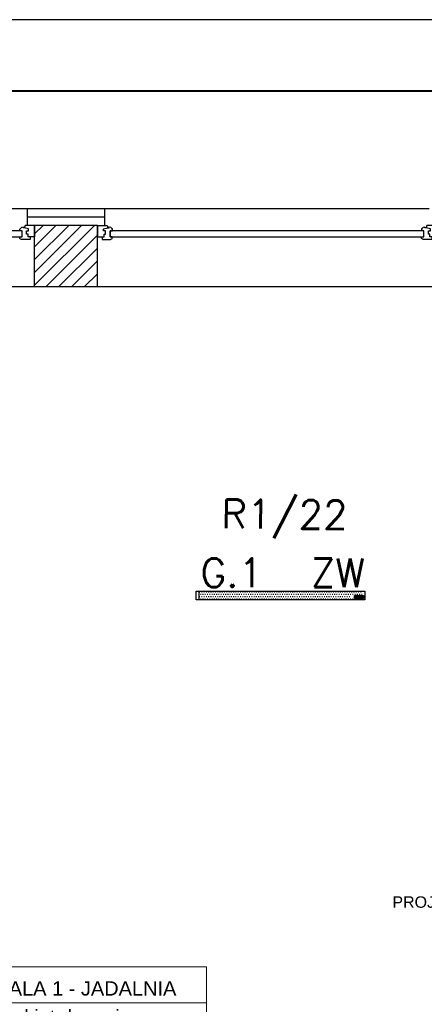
# Model space of a CAD drawing. Header units: millimetres. Extents: x 22250 to 51280, y -5012 to 7692.
# Tile 97 of 183: x 39065 to 39348, y 2942 to 3631. Entities that reach past the tile are written whole.
import ezdxf
from ezdxf import colors
from ezdxf.entities.mleader import LeaderData, LeaderLine
from ezdxf.enums import TextEntityAlignment as Align
from ezdxf.math import Vec2, Vec3

# ---------------------------------------------------------------- set-up
doc = ezdxf.new("R2010")
doc.units = ezdxf.units.MM
for name, color, linetype in [('_BI_LOGO', 140, 'Continuous'), ('_BI_OSW_OPIS', 140, 'Continuous'), ('_BI_OSW_OPRAWY', 140, 'Continuous'), ('E_podklad', 252, 'Continuous')]:
    doc.layers.add(name, color=color, linetype=linetype)
doc.layers.add('E_Obwody', color=3, linetype='Continuous', lineweight=13)
doc.styles.add('ARIAL', font='arial.ttf')
doc.styles.add('romans', font='romans.shx')
doc.styles.get("Standard").update_dxf_attribs({"font": 'arial.ttf'})
doc.linetypes.add('BATTING', pattern='A,0.0001,-0.1,[134,ltypeshp.shx,S=0.1,R=0,X=-0.1,Y=0],-0.2,[134,ltypeshp.shx,S=0.1,R=180,X=0.1,Y=0],-0.1', length=0.4001)

# ---------------------------------------------------------------- blocks, each defined once
blk = doc.blocks.new('*U200')
at = {"color": 144}
for p, q in [((-37, 0), (-37, -8)), ((-37, 0), (-30.32, 0)), ((-37, 0), (-37, -8)), ((-30.32, 0), (-29.74, -1.55)), ((193.32, 0), (192.74, -1.55)), ((200, 0), (193.32, 0)), ((200, 0), (200, -8)), ((-32.76, -2.4), (-29.74, -1.55)), ((-32.76, -3.73), (-32.76, -2.4)), ((-31.39, -3.73), (-32.76, -3.73)), ((-32.41, -8), (-32.41, -6.06)), ((-32.41, -6.06), (-31.39, -6.06)), ((-31.39, -6.06), (-31.39, -3.73)), ((-29.74, -1.55), (-28.89, -1.55)), ((-28.89, -1.55), (-28.99, -1.01)), ((-28.25, -7.98), (-28.25, -3.66)), ((-28.25, -3.66), (-26.62, -3.66)), ((191.25, -3.66), (189.62, -3.66)), ((191.25, -7.98), (191.25, -3.66)), ((191.89, -1.55), (191.99, -1.01)), ((192.74, -1.55), (191.89, -1.55)), ((195.76, -2.4), (192.74, -1.55)), ((194.39, -6.06), (194.39, -3.73)), ((194.39, -3.73), (195.76, -3.73)), ((195.41, -6.06), (194.39, -6.06)), ((195.41, -8), (195.41, -6.06)), ((195.76, -3.73), (195.76, -2.4)), ((-37, -8), (-33.8, -8)), ((-33.8, -8), (-33.8, -9.92)), ((-33.8, -8), (-32.41, -8)), ((-33.8, -9.92), (-27.94, -9.92)), ((-26.66, -7.98), (-28.25, -7.98)), ((-26.66, -9.03), (-26.66, -7.98)), ((189.66, -9.03), (189.66, -7.98)), ((189.66, -7.98), (191.25, -7.98)), ((196.8, -9.92), (190.94, -9.92)), ((196.8, -8), (195.41, -8)), ((200, -8), (196.8, -8)), ((196.8, -8), (196.8, -9.92))]:
    blk.add_line(p, q, dxfattribs=at)
blk.add_lwpolyline([(-28.25, -3.66), (191.25, -3.66), (191.25, -7.98), (-28.25, -7.98)], close=True, dxfattribs=at)
for centre, radius, start, end in [((-29.13, -3.52), 2.51, 356.81051, 86.81051), ((192.13, -3.52), 2.51, 93.18949, 183.18949), ((-28.03, -8.42), 1.5, 273.35533, 335.68535), ((191.03, -8.42), 1.5, 204.31465, 266.64467)]:
    blk.add_arc(centre, radius, start, end, dxfattribs=at)
blk = doc.blocks.new('*U211')
at = {"lineweight": 5}
for p, q in [((-75, -25), (-75, 25)), ((-75, 25), (0, 25)), ((0, 0), (0, 25)), ((0, 25), (152.71, 25)), ((152.71, 25), (152.71, -25)), ((-75, -25), (0, -25)), ((152.71, -25), (0, -25))]:
    blk.add_line(p, q, dxfattribs=at)
at = {"lineweight": 5, "ltscale": 18.5}
for p, q in [((0, 25), (0, -25)), ((-75, 0), (152.71, 0))]:
    blk.add_line(p, q, dxfattribs=at)
at = {"lineweight": 5, "ltscale": 18.5, "insert": (-5, -10.38), "char_height": 10, "attachment_point": 6, "style": 'ARIAL'}
blk.add_mtext('\\A1;m²', dxfattribs=at)
at = {"lineweight": 5, "style": 'ARIAL'}
blk.add_attdef('1NR', text='', height=10, dxfattribs=at).set_placement((-5, 5), align=Align.RIGHT)
blk.add_attdef('2POM', (5, 5), '', height=10, dxfattribs=at)
blk.add_attdef('4PL2', text='', height=10, dxfattribs=at).set_placement((-24.57, -5), align=Align.TOP_RIGHT)
blk.add_attdef('3POS', text='', height=10, dxfattribs=at).set_placement((5, -5), align=Align.TOP_LEFT)
blk = doc.blocks.new('*U967')
blk.add_lwpolyline([(-71, 0), (0, 0), (0, 42), (-71, 42)], close=True)
at = {"lineweight": 40}
blk.add_lwpolyline([(-68, 1), (-1, 1), (-1, 41), (-68, 41)], close=True, dxfattribs=at)
blk = doc.blocks.new('BI_LOGO')
at = {"layer": '_BI_LOGO', "linetype": 'Continuous'}
for p, q in [((0, 2.16), (6.37, 2.16)), ((0, 0), (0, 2.16)), ((6.37, 0), (0, 0)), ((0.17, 0.57), (0.17, 1.93)), ((0.17, 1.93), (0.75, 1.93)), ((0.76, 0.57), (0.17, 0.57)), ((0.45, 1.67), (0.82, 1.67)), ((0.45, 1.39), (0.45, 1.67)), ((0.82, 1.39), (0.45, 1.39)), ((0.45, 1.16), (0.84, 1.16)), ((0.45, 0.81), (0.45, 1.16)), ((0.84, 0.81), (0.45, 0.81)), ((0.75, 1.93), (0.8, 1.93)), ((0.81, 0.57), (0.76, 0.57)), ((0.8, 1.93), (0.84, 1.92)), ((0.86, 0.57), (0.81, 0.57)), ((0.82, 1.67), (0.85, 1.67)), ((0.85, 1.4), (0.82, 1.39)), ((0.84, 1.92), (0.89, 1.92)), ((0.84, 1.16), (0.87, 1.16)), ((0.87, 0.82), (0.84, 0.81)), ((0.85, 1.67), (0.88, 1.66)), ((0.88, 1.4), (0.85, 1.4)), ((0.9, 0.57), (0.86, 0.57)), ((0.87, 1.16), (0.9, 1.15)), ((0.9, 0.82), (0.87, 0.82)), ((0.88, 1.66), (0.9, 1.65)), ((0.9, 1.42), (0.88, 1.4)), ((0.89, 1.92), (0.93, 1.91)), ((0.9, 1.65), (0.92, 1.63)), ((0.92, 1.43), (0.9, 1.42)), ((0.9, 1.15), (0.92, 1.13)), ((0.93, 0.84), (0.9, 0.82)), ((0.94, 0.58), (0.9, 0.57)), ((0.92, 1.63), (0.94, 1.61)), ((0.94, 1.45), (0.92, 1.43)), ((0.92, 1.13), (0.95, 1.12)), ((0.93, 1.91), (0.97, 1.91)), ((0.95, 0.85), (0.93, 0.84)), ((0.94, 1.61), (0.95, 1.59)), ((0.95, 1.47), (0.94, 1.45)), ((0.98, 0.59), (0.94, 0.58)), ((0.95, 1.59), (0.96, 1.57)), ((0.96, 1.5), (0.95, 1.47)), ((0.95, 1.12), (0.96, 1.1)), ((0.96, 0.87), (0.95, 0.85)), ((0.96, 1.57), (0.96, 1.54)), ((0.96, 1.54), (0.96, 1.52)), ((0.96, 1.52), (0.96, 1.5)), ((0.96, 1.1), (0.98, 1.08)), ((0.98, 0.89), (0.96, 0.87)), ((0.97, 1.91), (1, 1.9)), ((0.98, 1.08), (0.99, 1.05)), ((0.99, 0.92), (0.98, 0.89)), ((1.04, 0.61), (0.98, 0.59)), ((0.99, 1.05), (0.99, 1.03)), ((0.99, 1.03), (1, 1)), ((1, 0.94), (0.99, 0.92)), ((1, 1.9), (1.06, 1.88)), ((1, 1), (1, 0.97)), ((1, 0.97), (1, 0.94)), ((1.09, 0.63), (1.04, 0.61)), ((1.06, 1.88), (1.1, 1.86)), ((1.11, 1.31), (1.08, 1.29)), ((1.08, 1.29), (1.13, 1.27)), ((1.14, 0.66), (1.09, 0.63)), ((1.1, 1.86), (1.14, 1.83)), ((1.13, 1.33), (1.11, 1.31)), ((1.16, 1.36), (1.13, 1.33)), ((1.13, 1.27), (1.17, 1.25)), ((1.14, 1.83), (1.18, 1.79)), ((1.18, 0.69), (1.14, 0.66)), ((1.18, 1.39), (1.16, 1.36)), ((1.17, 1.25), (1.2, 1.22)), ((1.18, 1.79), (1.2, 1.76)), ((1.2, 1.43), (1.18, 1.39)), ((1.22, 0.74), (1.18, 0.69)), ((1.2, 1.76), (1.22, 1.72)), ((1.22, 1.46), (1.2, 1.43)), ((1.2, 1.22), (1.23, 1.18)), ((1.22, 1.72), (1.23, 1.68)), ((1.23, 1.5), (1.22, 1.46)), ((1.25, 0.79), (1.22, 0.74)), ((1.23, 1.68), (1.24, 1.64)), ((1.24, 1.54), (1.23, 1.5)), ((1.23, 1.18), (1.25, 1.13)), ((1.24, 1.64), (1.24, 1.59)), ((1.24, 1.59), (1.24, 1.54)), ((1.25, 1.13), (1.27, 1.1)), ((1.26, 0.83), (1.25, 0.79)), ((1.27, 0.87), (1.26, 0.83)), ((1.27, 1.15), (1.28, 1.19)), ((1.27, 1.1), (1.27, 1.15)), ((1.27, 1.05), (1.27, 1.1)), ((1.27, 1.01), (1.27, 1.05)), ((1.27, 0.96), (1.27, 1.01)), ((1.28, 0.91), (1.27, 0.96)), ((1.28, 0.91), (1.27, 0.87)), ((1.28, 1.19), (1.29, 1.23)), ((1.29, 0.88), (1.28, 0.91)), ((1.29, 1.23), (1.3, 1.27)), ((1.3, 0.84), (1.29, 0.88)), ((1.3, 1.27), (1.32, 1.32)), ((1.31, 0.81), (1.3, 0.84)), ((1.33, 0.77), (1.31, 0.81)), ((1.32, 1.32), (1.35, 1.37)), ((1.35, 0.73), (1.33, 0.77)), ((1.35, 1.37), (1.37, 1.41)), ((1.38, 0.7), (1.35, 0.73)), ((1.37, 1.41), (1.4, 1.44)), ((1.4, 0.67), (1.38, 0.7)), ((1.4, 1.44), (1.44, 1.48)), ((1.43, 0.64), (1.4, 0.67)), ((1.47, 0.62), (1.43, 0.64)), ((1.44, 1.48), (1.48, 1.51)), ((1.5, 0.59), (1.47, 0.62)), ((1.48, 1.51), (1.52, 1.54)), ((1.54, 0.58), (1.5, 0.59)), ((1.52, 1.54), (1.56, 1.56)), ((2.18, 0.99), (1.53, 0.98)), ((1.53, 0.98), (1.54, 0.93)), ((1.54, 0.93), (1.56, 0.88)), ((1.58, 0.56), (1.54, 0.58)), ((1.56, 1.56), (1.6, 1.57)), ((1.57, 1.22), (1.56, 1.17)), ((1.56, 1.17), (1.93, 1.17)), ((1.56, 0.88), (1.58, 0.83)), ((1.58, 1.27), (1.57, 1.22)), ((1.61, 1.31), (1.58, 1.27)), ((1.58, 0.83), (1.6, 0.8)), ((1.62, 0.55), (1.58, 0.56)), ((1.6, 1.57), (1.65, 1.58)), ((1.6, 0.8), (1.64, 0.77)), ((1.65, 1.34), (1.61, 1.31)), ((1.66, 0.54), (1.62, 0.55)), ((1.64, 0.77), (1.68, 0.76)), ((1.65, 1.58), (1.7, 1.59)), ((1.7, 1.36), (1.65, 1.34)), ((1.71, 0.53), (1.66, 0.54)), ((1.68, 0.76), (1.73, 0.75)), ((1.7, 1.59), (1.75, 1.59)), ((1.75, 1.36), (1.7, 1.36)), ((1.75, 0.53), (1.71, 0.53)), ((1.73, 0.75), (1.77, 0.75)), ((1.75, 1.59), (1.8, 1.59)), ((1.79, 1.35), (1.75, 1.36)), ((1.8, 0.53), (1.75, 0.53)), ((1.77, 0.75), (1.8, 0.76)), ((1.83, 1.33), (1.79, 1.35)), ((1.8, 1.59), (1.85, 1.58)), ((1.8, 0.76), (1.83, 0.77)), ((1.85, 0.54), (1.8, 0.53)), ((1.87, 1.3), (1.83, 1.33)), ((1.83, 0.77), (1.86, 0.79)), ((1.85, 1.58), (1.89, 1.57)), ((1.9, 0.55), (1.85, 0.54)), ((1.86, 0.79), (1.88, 0.81)), ((1.9, 1.26), (1.87, 1.3)), ((1.88, 0.81), (1.89, 0.83)), ((1.89, 1.57), (1.93, 1.56)), ((1.89, 0.83), (1.9, 0.86)), ((1.92, 1.22), (1.9, 1.26)), ((1.9, 0.86), (2.2, 0.86)), ((1.95, 0.56), (1.9, 0.55)), ((1.93, 1.17), (1.92, 1.22)), ((1.93, 1.56), (1.97, 1.54)), ((1.99, 0.59), (1.95, 0.56)), ((1.97, 1.54), (2.01, 1.51)), ((2.04, 0.61), (1.99, 0.59)), ((2.01, 1.51), (2.05, 1.49)), ((2.08, 0.64), (2.04, 0.61)), ((2.05, 1.49), (2.08, 1.45)), ((2.08, 1.45), (2.11, 1.42)), ((2.11, 0.68), (2.08, 0.64)), ((2.11, 1.42), (2.13, 1.38)), ((2.14, 0.72), (2.11, 0.68)), ((2.13, 1.38), (2.15, 1.34)), ((2.17, 0.76), (2.14, 0.72)), ((2.15, 1.34), (2.18, 1.29)), ((2.17, 1.06), (2.18, 1.11)), ((2.18, 0.99), (2.17, 1.06)), ((2.18, 0.8), (2.17, 0.76)), ((2.18, 1.29), (2.19, 1.25)), ((2.18, 1.15), (2.19, 1.19)), ((2.18, 1.11), (2.18, 1.15)), ((2.18, 0.96), (2.18, 0.99)), ((2.19, 0.91), (2.18, 0.96)), ((2.2, 0.86), (2.18, 0.8)), ((2.19, 1.24), (2.2, 1.28)), ((2.19, 1.25), (2.19, 1.24)), ((2.19, 1.19), (2.19, 1.24)), ((2.21, 0.86), (2.19, 0.91)), ((2.19, 0.46), (2.48, 0.46)), ((2.2, 0.4), (2.19, 0.46)), ((2.2, 1.28), (2.22, 1.32)), ((2.21, 0.36), (2.2, 0.4)), ((2.22, 0.81), (2.21, 0.86)), ((2.22, 0.33), (2.21, 0.36)), ((2.22, 1.32), (2.23, 1.37)), ((2.24, 0.77), (2.22, 0.81)), ((2.24, 0.32), (2.22, 0.33)), ((2.23, 1.37), (2.26, 1.41)), ((2.27, 0.73), (2.24, 0.77)), ((2.26, 0.29), (2.24, 0.32)), ((2.26, 1.41), (2.28, 1.45)), ((2.29, 0.26), (2.26, 0.29)), ((2.29, 0.7), (2.27, 0.73)), ((2.28, 1.45), (2.31, 1.48)), ((2.32, 0.66), (2.29, 0.7)), ((2.33, 0.23), (2.29, 0.26)), ((2.31, 1.48), (2.35, 1.51)), ((2.36, 0.63), (2.32, 0.66)), ((2.38, 0.21), (2.33, 0.23)), ((2.35, 1.51), (2.38, 1.54)), ((2.39, 0.61), (2.36, 0.63)), ((2.38, 1.54), (2.43, 1.56)), ((2.43, 0.18), (2.38, 0.21)), ((2.43, 0.59), (2.39, 0.61)), ((2.43, 1.56), (2.47, 1.57)), ((2.48, 0.58), (2.43, 0.59)), ((2.46, 0.17), (2.43, 0.18)), ((2.43, 0.18), (2.43, 0.18)), ((2.46, 1.15), (2.45, 1.1)), ((2.45, 1.1), (2.45, 1.05)), ((2.45, 1.05), (2.45, 1)), ((2.45, 1), (2.46, 0.96)), ((2.47, 1.19), (2.46, 1.15)), ((2.46, 0.96), (2.47, 0.92)), ((2.5, 0.16), (2.46, 0.17)), ((2.47, 1.57), (2.52, 1.58)), ((2.48, 1.22), (2.47, 1.19)), ((2.47, 0.92), (2.49, 0.88)), ((2.49, 1.26), (2.48, 1.22)), ((2.52, 0.57), (2.48, 0.58)), ((2.48, 0.46), (2.49, 0.43)), ((2.51, 1.28), (2.49, 1.26)), ((2.49, 0.88), (2.51, 0.85)), ((2.49, 0.43), (2.52, 0.41)), ((2.55, 0.16), (2.5, 0.16)), ((2.53, 1.31), (2.51, 1.28)), ((2.51, 0.85), (2.54, 0.83)), ((2.52, 1.58), (2.58, 1.58)), ((2.57, 0.57), (2.52, 0.57)), ((2.52, 0.41), (2.54, 0.38)), ((2.56, 1.32), (2.53, 1.31)), ((2.54, 0.83), (2.57, 0.8)), ((2.54, 0.38), (2.57, 0.37)), ((2.59, 0.16), (2.55, 0.16)), ((2.59, 1.34), (2.56, 1.32)), ((2.57, 0.8), (2.61, 0.79)), ((2.61, 0.57), (2.57, 0.57)), ((2.57, 0.37), (2.62, 0.37)), ((2.58, 1.58), (2.64, 1.58)), ((2.62, 1.34), (2.59, 1.34)), ((2.64, 0.15), (2.59, 0.16)), ((2.61, 0.79), (2.65, 0.79)), ((2.65, 0.57), (2.61, 0.57)), ((2.65, 1.35), (2.62, 1.34)), ((2.62, 0.37), (2.66, 0.37)), ((2.64, 1.58), (2.7, 1.57)), ((2.69, 0.15), (2.64, 0.15)), ((2.71, 1.34), (2.65, 1.35)), ((2.65, 0.79), (2.71, 0.79)), ((2.69, 0.58), (2.65, 0.57)), ((2.66, 0.37), (2.7, 0.37)), ((2.73, 0.59), (2.69, 0.58)), ((2.74, 0.16), (2.69, 0.15)), ((2.7, 1.57), (2.75, 1.55)), ((2.7, 0.37), (2.74, 0.38)), ((2.75, 1.33), (2.71, 1.34)), ((2.71, 0.79), (2.75, 0.81)), ((2.77, 0.6), (2.73, 0.59)), ((2.74, 0.38), (2.77, 0.39)), ((2.78, 0.16), (2.74, 0.16)), ((2.75, 1.55), (2.79, 1.52)), ((2.79, 1.3), (2.75, 1.33)), ((2.75, 0.81), (2.79, 0.83)), ((2.8, 0.62), (2.77, 0.6)), ((2.77, 0.39), (2.8, 0.41)), ((2.83, 0.17), (2.78, 0.16)), ((2.79, 1.52), (2.83, 1.49)), ((2.82, 1.27), (2.79, 1.3)), ((2.79, 0.83), (2.82, 0.87)), ((2.83, 0.64), (2.8, 0.62)), ((2.8, 0.41), (2.83, 0.43)), ((2.84, 1.22), (2.82, 1.27)), ((2.82, 0.87), (2.84, 0.91)), ((2.83, 1.49), (2.86, 1.44)), ((2.86, 0.67), (2.83, 0.64)), ((2.83, 0.43), (2.84, 0.46)), ((2.87, 0.18), (2.83, 0.17)), ((2.86, 1.17), (2.84, 1.22)), ((2.84, 0.91), (2.86, 0.96)), ((2.84, 0.46), (2.85, 0.5)), ((2.85, 0.5), (2.86, 0.54)), ((2.86, 1.44), (2.86, 1.56)), ((2.86, 1.56), (3.13, 1.56)), ((2.87, 1.12), (2.86, 1.17)), ((2.86, 0.96), (2.87, 1.01)), ((2.86, 0.58), (2.86, 0.67)), ((2.86, 0.54), (2.86, 0.58)), ((2.87, 1.06), (2.87, 1.12)), ((2.87, 1.01), (2.87, 1.06)), ((2.9, 0.19), (2.87, 0.18)), ((2.94, 0.2), (2.9, 0.19)), ((2.98, 0.23), (2.94, 0.2)), ((3.02, 0.26), (2.98, 0.23)), ((3.04, 0.29), (3.02, 0.26)), ((3.07, 0.33), (3.04, 0.29)), ((3.09, 0.38), (3.07, 0.33)), ((3.11, 0.43), (3.09, 0.38)), ((3.13, 0.49), (3.11, 0.43)), ((3.13, 1.56), (3.13, 0.72)), ((3.13, 0.72), (3.13, 0.67)), ((3.13, 0.67), (3.13, 0.62)), ((3.13, 0.62), (3.13, 0.58)), ((3.13, 0.58), (3.13, 0.53)), ((3.13, 0.53), (3.13, 0.49)), ((3.22, 0.55), (3.22, 1.9)), ((3.22, 1.9), (3.5, 1.9)), ((3.5, 0.55), (3.22, 0.55)), ((3.5, 1.9), (3.5, 1.46)), ((3.5, 1.46), (3.51, 1.49)), ((3.51, 1.22), (3.5, 1.18)), ((3.5, 1.18), (3.5, 1.13)), ((3.5, 1.13), (3.5, 1.08)), ((3.5, 1.08), (3.5, 0.55)), ((3.51, 1.49), (3.54, 1.51)), ((3.52, 1.25), (3.51, 1.22)), ((3.54, 1.28), (3.52, 1.25)), ((3.54, 1.51), (3.57, 1.53)), ((3.55, 1.3), (3.54, 1.28)), ((3.59, 1.33), (3.55, 1.3)), ((3.57, 1.53), (3.6, 1.55)), ((3.65, 1.35), (3.59, 1.33)), ((3.6, 1.55), (3.64, 1.56)), ((3.64, 1.56), (3.69, 1.58)), ((3.7, 1.36), (3.65, 1.35)), ((3.69, 1.58), (3.73, 1.58)), ((3.74, 1.35), (3.7, 1.36)), ((3.73, 1.58), (3.77, 1.59)), ((3.77, 1.33), (3.74, 1.35)), ((3.77, 1.59), (3.81, 1.59)), ((3.8, 1.31), (3.77, 1.33)), ((3.82, 1.29), (3.8, 1.31)), ((3.81, 1.59), (3.86, 1.58)), ((3.83, 1.26), (3.82, 1.29)), ((3.84, 1.23), (3.83, 1.26)), ((3.85, 1.19), (3.84, 1.23)), ((3.85, 1.15), (3.85, 1.19)), ((3.85, 1.1), (3.85, 1.15)), ((3.85, 0.56), (3.85, 1.1)), ((4.13, 0.56), (3.85, 0.56)), ((3.86, 1.58), (3.9, 1.57)), ((3.9, 1.57), (3.94, 1.56)), ((3.94, 1.56), (3.98, 1.54)), ((3.98, 1.54), (4.01, 1.51)), ((4.01, 1.51), (4.04, 1.48)), ((4.04, 1.48), (4.07, 1.45)), ((4.07, 1.45), (4.09, 1.41)), ((4.09, 1.41), (4.11, 1.36)), ((4.11, 1.36), (4.12, 1.31)), ((4.12, 1.31), (4.12, 1.27)), ((4.12, 1.27), (4.13, 1.22)), ((4.13, 1.22), (4.13, 1.17)), ((4.13, 1.17), (4.13, 0.56)), ((4.14, 1.14), (4.15, 1.18)), ((4.14, 1.09), (4.14, 1.14)), ((4.14, 1.05), (4.14, 1.09)), ((4.14, 1), (4.14, 1.05)), ((4.14, 0.96), (4.14, 1)), ((4.15, 0.92), (4.14, 0.96)), ((4.15, 1.18), (4.16, 1.23)), ((4.16, 0.88), (4.15, 0.92)), ((4.16, 1.23), (4.17, 1.27)), ((4.17, 0.84), (4.16, 0.88)), ((4.17, 1.27), (4.19, 1.32)), ((4.18, 0.8), (4.17, 0.84)), ((4.2, 0.77), (4.18, 0.8)), ((4.19, 1.32), (4.22, 1.36)), ((4.22, 0.73), (4.2, 0.77)), ((4.22, 1.36), (4.24, 1.4)), ((4.25, 0.69), (4.22, 0.73)), ((4.24, 1.4), (4.28, 1.44)), ((4.28, 0.66), (4.25, 0.69)), ((4.28, 1.44), (4.31, 1.47)), ((4.31, 0.64), (4.28, 0.66)), ((4.31, 1.47), (4.35, 1.5)), ((4.34, 0.61), (4.31, 0.64)), ((4.38, 0.59), (4.34, 0.61)), ((4.35, 1.5), (4.39, 1.53)), ((4.41, 0.57), (4.38, 0.59)), ((4.39, 1.53), (4.43, 1.55)), ((5.09, 0.98), (4.41, 0.97)), ((4.41, 0.97), (4.41, 0.93)), ((4.41, 0.93), (4.43, 0.87)), ((4.45, 0.55), (4.41, 0.57)), ((4.43, 1.55), (4.47, 1.57)), ((4.44, 1.22), (4.43, 1.16)), ((4.43, 1.16), (4.79, 1.16)), ((4.43, 0.87), (4.45, 0.83)), ((4.46, 1.27), (4.44, 1.22)), ((4.45, 0.83), (4.48, 0.79)), ((4.49, 0.54), (4.45, 0.55)), ((4.49, 1.32), (4.46, 1.27)), ((4.47, 1.57), (4.52, 1.58)), ((4.48, 0.79), (4.51, 0.77)), ((4.52, 1.34), (4.49, 1.32)), ((4.54, 0.53), (4.49, 0.54)), ((4.51, 0.77), (4.56, 0.75)), ((4.52, 1.58), (4.57, 1.58)), ((4.57, 1.35), (4.52, 1.34)), ((4.58, 0.53), (4.54, 0.53)), ((4.56, 0.75), (4.6, 0.75)), ((4.57, 1.58), (4.62, 1.59)), ((4.63, 1.36), (4.57, 1.35)), ((4.62, 0.53), (4.58, 0.53)), ((4.6, 0.75), (4.64, 0.75)), ((4.62, 1.59), (4.67, 1.58)), ((4.67, 0.53), (4.62, 0.53)), ((4.67, 1.35), (4.63, 1.36)), ((4.64, 0.75), (4.67, 0.75)), ((4.67, 1.58), (4.72, 1.58)), ((4.71, 1.33), (4.67, 1.35)), ((4.67, 0.75), (4.7, 0.76)), ((4.72, 0.54), (4.67, 0.53)), ((4.7, 0.76), (4.73, 0.78)), ((4.74, 1.3), (4.71, 1.33)), ((4.72, 1.58), (4.76, 1.57)), ((4.77, 0.54), (4.72, 0.54)), ((4.73, 0.78), (4.75, 0.8)), ((4.77, 1.26), (4.74, 1.3)), ((4.75, 0.8), (4.77, 0.83)), ((4.76, 1.57), (4.8, 1.55)), ((4.79, 1.21), (4.77, 1.26)), ((4.77, 0.83), (4.78, 0.86)), ((4.82, 0.56), (4.77, 0.54)), ((4.78, 0.86), (5.07, 0.85)), ((4.79, 1.16), (4.79, 1.21)), ((4.8, 1.55), (4.85, 1.53)), ((4.87, 0.58), (4.82, 0.56)), ((4.85, 1.53), (4.88, 1.51)), ((4.91, 0.61), (4.87, 0.58)), ((4.88, 1.51), (4.92, 1.48)), ((4.95, 0.64), (4.91, 0.61)), ((4.92, 1.48), (4.95, 1.45)), ((4.95, 1.45), (4.98, 1.41)), ((4.98, 0.67), (4.95, 0.64)), ((4.98, 1.41), (5, 1.37)), ((5.01, 0.71), (4.98, 0.67)), ((5, 1.37), (5.03, 1.33)), ((5.04, 0.75), (5.01, 0.71)), ((5.03, 1.33), (5.05, 1.29)), ((5.06, 0.8), (5.04, 0.75)), ((5.05, 1.29), (5.06, 1.25)), ((5.06, 1.25), (5.07, 1.21)), ((5.07, 0.85), (5.06, 0.8)), ((5.07, 1.21), (5.08, 1.17)), ((5.08, 1.17), (5.08, 1.12)), ((5.08, 1.12), (5.09, 1.08)), ((5.09, 1.08), (5.09, 1.03)), ((5.09, 1.03), (5.09, 0.98)), ((5.1, 0.55), (5.1, 1.91)), ((5.1, 1.91), (5.37, 1.91)), ((5.37, 0.55), (5.1, 0.55)), ((5.37, 1.91), (5.37, 0.55)), ((5.47, 0.54), (5.47, 1.9)), ((5.47, 1.9), (5.74, 1.9)), ((5.74, 0.54), (5.47, 0.54)), ((5.74, 1.9), (5.74, 0.54)), ((5.84, 1.65), (5.84, 1.91)), ((5.84, 1.91), (6.11, 1.91)), ((6.11, 1.65), (5.84, 1.65)), ((5.84, 0.55), (5.84, 1.55)), ((5.84, 1.55), (6.11, 1.55)), ((6.11, 0.55), (5.84, 0.55)), ((6.11, 1.91), (6.11, 1.65)), ((6.11, 1.55), (6.11, 0.55)), ((6.37, 2.16), (6.37, 0))]:
    blk.add_line(p, q, dxfattribs=at)
blk = doc.blocks.new('G.1')
at = {"layer": '_BI_OSW_OPRAWY'}
h = blk.add_hatch(dxfattribs=at)
h.set_pattern_fill('DOTS', color=256)
h.set_pattern_definition([(0, (-249.5286, -5010), (0.79375, 1.5875), [0, -1.5875])])
h.paths.add_polyline_path([(56.9, 3), (-56.9, 3), (-56.9, -3), (56.9, -3)])
h.paths.add_polyline_path([(49.53, 0.16), (55.9, 0.16), (55.9, -2), (49.53, -2)], flags=16)
h.paths.add_polyline_path([(50.79, -0.88), (50.8, -0.87), (50.76, -0.82)], flags=0)
h.paths.add_polyline_path([(50.81, -1.13), (50.82, -1.15), (50.82, -1.12)], flags=0)
h.paths.add_polyline_path([(49.7, -0.07), (50.34, -0.07), (50.46, -0.08), (50.6, -0.12), (50.73, -0.21), (50.78, -0.39), (50.75, -0.56), (50.67, -0.66), (50.62, -0.7), (50.7, -0.75), (50.77, -0.81), (50.8, -0.9), (50.82, -0.74), (50.9, -0.59), (51.01, -0.48), (51.13, -0.42), (51.28, -0.4), (51.44, -0.43), (51.6, -0.52), (51.69, -0.66), (51.72, -0.75), (51.79, -0.59), (51.88, -0.48), (52, -0.42), (52.15, -0.41), (52.28, -0.43), (52.39, -0.54), (52.39, -0.44), (52.66, -0.44), (52.66, -1.28), (52.66, -1.33), (52.66, -1.38), (52.66, -1.48), (52.63, -1.62), (52.54, -1.77), (52.38, -1.83), (52.24, -1.85), (52.12, -1.84), (52, -1.84), (51.85, -1.77), (51.79, -1.71), (51.77, -1.68), (51.74, -1.65), (51.72, -1.54), (52.01, -1.54), (52.03, -1.57), (52.05, -1.59), (52.07, -1.62), (52.1, -1.63), (52.15, -1.63), (52.19, -1.63), (52.23, -1.63), (52.27, -1.62), (52.3, -1.61), (52.33, -1.59), (52.36, -1.57), (52.38, -1.54), (52.38, -1.5), (52.39, -1.46), (52.39, -1.42), (52.39, -1.35), (52.25, -1.42), (52.09, -1.44), (51.95, -1.41), (51.8, -1.29), (51.74, -1.15), (51.68, -1.28), (51.59, -1.39), (51.44, -1.45), (51.26, -1.47), (51.09, -1.44), (50.94, -1.35), (50.85, -1.22), (50.81, -1.1), (50.78, -1.23), (50.68, -1.35), (50.54, -1.41), (50.39, -1.43), (50.29, -1.43), (49.7, -1.43)], flags=0)
h.paths.add_polyline_path([(49.98, -0.33), (50.42, -0.33), (50.51, -0.44), (50.46, -0.58), (50.37, -0.61), (49.98, -0.61)], flags=0)
h.paths.add_polyline_path([(49.99, -0.84), (50.44, -0.84), (50.53, -0.94), (50.53, -1.09), (50.44, -1.19), (49.99, -1.19)], flags=0)
h.paths.add_polyline_path([(50.66, -0.67), (50.71, -0.61), (50.73, -0.57), (50.7, -0.64)], flags=0)
h.paths.add_polyline_path([(50.77, -0.36), (50.75, -0.27), (50.73, -0.24), (50.77, -0.32)], flags=0)
h.paths.add_polyline_path([(50.55, -0.1), (50.59, -0.12), (50.51, -0.09), (50.46, -0.09)], flags=0)
h.paths.add_polyline_path([(50.51, -0.48), (50.49, -0.43), (50.51, -0.53), (50.45, -0.57), (50.47, -0.55)], flags=0)
h.paths.add_polyline_path([(50.5, -0.48), (50.49, -0.38), (50.43, -0.35), (50.51, -0.41)], flags=0)
h.paths.add_polyline_path([(50.39, -1.43), (50.48, -1.42), (50.51, -1.41), (50.43, -1.43)], flags=0)
h.paths.add_polyline_path([(50.53, -1.06), (50.5, -1.14), (50.46, -1.16), (50.52, -1.12)], flags=0)
h.paths.add_polyline_path([(50.4, -0.84), (50.48, -0.87), (50.51, -0.92), (50.46, -0.85)], flags=0)
h.paths.add_polyline_path([(52.21, -0.42), (52.32, -0.46), (52.34, -0.49), (52.28, -0.45), (52.21, -0.42), (52.05, -0.41), (52.01, -0.43), (52.08, -0.42)], flags=0)
h.paths.add_polyline_path([(51.79, -0.59), (51.84, -0.51), (51.88, -0.49), (51.81, -0.55)], flags=0)
h.paths.add_polyline_path([(51.66, -0.61), (51.73, -0.75), (51.73, -0.76), (51.72, -0.81), (51.71, -0.85), (51.71, -0.89), (51.71, -0.94), (51.71, -1.01), (51.71, -1.04), (51.72, -1.09), (51.74, -1.14), (51.77, -1.24), (51.8, -1.27), (51.75, -1.19), (51.74, -1.14), (51.44, -1.14), (51.4, -1.23), (51.27, -1.25), (51.13, -1.22), (51.09, -1.12), (51.06, -1.02), (51.71, -1.01), (51.7, -0.88), (51.73, -0.76), (51.72, -0.75), (51.72, -0.76), (51.73, -0.75), (51.69, -0.66), (51.64, -0.57), (51.61, -0.55)], flags=0)
h.paths.add_polyline_path([(51.4, -0.41), (51.46, -0.44), (51.42, -0.43), (51.33, -0.41), (51.28, -0.41)], flags=0)
h.paths.add_polyline_path([(51.09, -0.44), (51.13, -0.43), (51.05, -0.46), (51.01, -0.49)], flags=0)
h.paths.add_polyline_path([(50.67, -1.34), (50.73, -1.29), (50.8, -1.18), (50.81, -1.11), (50.79, -0.95), (50.81, -0.79), (50.87, -0.63), (50.9, -0.59), (50.86, -0.65), (50.83, -0.73), (50.81, -0.81), (50.8, -0.9), (50.8, -0.95), (50.8, -0.99), (50.81, -1.1), (50.87, -1.26), (50.93, -1.33), (50.97, -1.36), (51.03, -1.41), (51.07, -1.42), (50.98, -1.38), (50.87, -1.26), (50.81, -1.1), (50.8, -1.18), (50.72, -1.31)], flags=0)
h.paths.add_polyline_path([(51.14, -1.2), (51.18, -1.24), (51.26, -1.25), (51.36, -1.25), (51.39, -1.21), (51.32, -1.25), (51.15, -1.23)], flags=0)
h.paths.add_polyline_path([(51.13, -0.68), (51.28, -0.62), (51.41, -0.69), (51.47, -0.83), (51.08, -0.83)], flags=0)
h.paths.add_polyline_path([(51.37, -0.65), (51.4, -0.7), (51.33, -0.63), (51.28, -0.64)], flags=0)
h.paths.add_polyline_path([(51.28, -1.47), (51.36, -1.46), (51.43, -1.45), (51.5, -1.43), (51.57, -1.39), (51.64, -1.34), (51.67, -1.28), (51.61, -1.37), (51.48, -1.44), (51.33, -1.47)], flags=0)
h.paths.add_polyline_path([(51.86, -1.77), (51.95, -1.82), (52, -1.83), (51.9, -1.8)], flags=0)
h.paths.add_polyline_path([(51.97, -1.41), (52.05, -1.44), (52.1, -1.43), (51.98, -1.43), (51.93, -1.39)], flags=0)
h.paths.add_polyline_path([(52.25, -0.65), (52.36, -0.72), (52.4, -0.88), (52.39, -1.05), (52.33, -1.18), (52.19, -1.22), (52.05, -1.18), (51.99, -1.05), (51.98, -0.9), (52.01, -0.75), (52.1, -0.66)], flags=0)
h.paths.add_polyline_path([(52.22, -1.85), (52.31, -1.84), (52.36, -1.83), (52.28, -1.85)], flags=0)
h.paths.add_polyline_path([(52.22, -1.42), (52.33, -1.39), (52.36, -1.36), (52.29, -1.41)], flags=0)
h.paths.add_polyline_path([(52.55, -1.74), (52.59, -1.7), (52.63, -1.62), (52.66, -1.53), (52.66, -1.47), (52.65, -1.57), (52.57, -1.72)], flags=0)
h.paths.add_polyline_path([(52.75, -0.1), (53.03, -0.1), (53.03, -0.51), (53.13, -0.45), (53.29, -0.41), (53.41, -0.42), (53.57, -0.49), (53.64, -0.63), (53.66, -0.77), (53.66, -1.44), (53.38, -1.44), (53.38, -0.9), (53.38, -0.85), (53.38, -0.81), (53.37, -0.77), (53.36, -0.74), (53.35, -0.71), (53.33, -0.69), (53.3, -0.67), (53.27, -0.65), (53.23, -0.64), (53.18, -0.65), (53.12, -0.67), (53.09, -0.7), (53.07, -0.72), (53.05, -0.75), (53.04, -0.78), (53.03, -0.82), (53.03, -0.87), (53.03, -0.92), (53.03, -1.45), (52.75, -1.45)], flags=0)
h.paths.add_polyline_path([(53.43, -0.43), (53.36, -0.41), (53.3, -0.41), (53.39, -0.41)], flags=0)
h.paths.add_polyline_path([(53.66, -0.73), (53.66, -0.78), (53.65, -0.67), (53.64, -0.64)], flags=0)
h.paths.add_polyline_path([(53.94, -1.03), (53.94, -1.07), (53.96, -1.13), (53.98, -1.17), (54.01, -1.21), (54.04, -1.23), (54.09, -1.25), (54.13, -1.25), (54.18, -1.25), (54.21, -1.25), (54.24, -1.24), (54.26, -1.22), (54.28, -1.2), (54.3, -1.17), (54.31, -1.14), (54.63, -1.15), (54.63, -1.02)], flags=0)
h.paths.add_polyline_path([(54.62, -0.9), (54.62, -0.97), (54.62, -0.92), (54.62, -0.88), (54.61, -0.83), (54.61, -0.79), (54.59, -0.75), (54.58, -0.71), (54.56, -0.67), (54.54, -0.63), (54.51, -0.59), (54.48, -0.55), (54.45, -0.52), (54.42, -0.49), (54.38, -0.47), (54.34, -0.45), (54.29, -0.43), (54.25, -0.42), (54.2, -0.42), (54.15, -0.41), (54.1, -0.42), (54.05, -0.42), (54.01, -0.43), (53.96, -0.45), (53.92, -0.47), (53.88, -0.5), (53.84, -0.53), (53.81, -0.56), (53.78, -0.6), (53.75, -0.64), (53.72, -0.68), (53.7, -0.73), (53.69, -0.77), (53.68, -0.82), (53.67, -0.86), (53.67, -0.91), (53.67, -0.95), (53.67, -1), (53.67, -1.04), (53.68, -1.08), (53.69, -1.12), (53.7, -1.16), (53.72, -1.2), (53.73, -1.23), (53.75, -1.27), (53.78, -1.31), (53.81, -1.34), (53.84, -1.36), (53.87, -1.39), (53.91, -1.41), (53.95, -1.43), (53.98, -1.45), (54.03, -1.46), (54.07, -1.47), (54.11, -1.47), (54.16, -1.47), (54.21, -1.47), (54.26, -1.46), (54.3, -1.46), (54.35, -1.44), (54.4, -1.42), (54.44, -1.39), (54.48, -1.36), (54.52, -1.33), (54.55, -1.29), (54.58, -1.23), (54.59, -1.2), (54.56, -1.28), (54.46, -1.39), (54.32, -1.46), (54.13, -1.48), (53.96, -1.44), (53.82, -1.36), (53.72, -1.22), (53.67, -1.07), (53.67, -0.9), (53.69, -0.74), (53.77, -0.6), (53.88, -0.49), (54, -0.43), (54.15, -0.41), (54.32, -0.43), (54.47, -0.53), (54.56, -0.67), (54.61, -0.79)], flags=0)
h.paths.add_polyline_path([(54.01, -0.67), (54.16, -0.63), (54.28, -0.69), (54.34, -0.84), (53.95, -0.84)], flags=0)
h.paths.add_polyline_path([(54.24, -0.66), (54.27, -0.7), (54.21, -0.64), (54.16, -0.64)], flags=0)
h.paths.add_polyline_path([(55, -0.1), (55.27, -0.1), (55.27, -1.46), (55, -1.46)], flags=0)
h.paths.add_polyline_path([(55.37, -0.09), (55.64, -0.09), (55.64, -0.35), (55.37, -0.35)], flags=0)
h.paths.add_polyline_path([(55.38, -0.45), (55.64, -0.45), (55.64, -1.45), (55.38, -1.45)], flags=0)
for p, q in [((-59, -3), (-59, 3)), ((-59, 3), (59, 3)), ((-56.9, -3), (-56.9, 3)), ((59, 3), (59, -3)), ((59, -3), (-59, -3))]:
    blk.add_line(p, q, dxfattribs=at)
blk.add_blockref('BI_LOGO', (51.63, -2), dxfattribs=at)
at = {"layer": '_BI_OSW_OPIS', "style": 'romans'}
blk.add_attdef('G.1', (-56, 6), '', height=20, dxfattribs=at)
blk.add_attdef('ZW', text='', height=20, dxfattribs=at).set_placement((59, 6), align=Align.RIGHT)

msp = doc.modelspace()

# ---------------------------------------------------------------- hatches: boundary and pattern name
at = {"layer": 'E_podklad'}
h = msp.add_hatch(dxfattribs=at)
h.set_pattern_fill('ANSI31', color=256, scale=2)
h.set_pattern_definition([(45, (22896.237, -15796.4403), (-4.490128, 4.490128), [])])
h.paths.add_polyline_path([(39412.73, 2212.13), (38810.73, 2212.13), (38810.73, 2865.13), (38767.73, 2865.13), (38767.73, 2169.13), (39412.73, 2169.13)])
h.paths.add_polyline_path([(38765.73, 2865.13), (38738.73, 2865.13), (38738.73, 2574.13), (38723.73, 2574.13), (38723.73, 2205.13), (38580.73, 2205.13), (38580.73, 2162.13), (38765.73, 2162.13)])
h.paths.add_polyline_path([(38810.73, 3149.13), (38738.73, 3149.13), (38738.73, 3093.13), (38810.73, 3093.13)])
h.paths.add_polyline_path([(38810.73, 3444.13), (38767.73, 3444.13), (38767.73, 3379.13), (38810.73, 3379.13)])
h.paths.add_polyline_path([(38767.73, 3444.13), (38738.73, 3444.13), (38738.73, 3379.13), (38767.73, 3379.13)])
h.paths.add_polyline_path([(38838.73, 3487.13), (38767.73, 3487.13), (38767.73, 3492.13), (38592.76, 3492.13), (38592.76, 3484.13), (38592.73, 3449.13), (38724.73, 3449.13), (38724.73, 3444.13), (38838.73, 3444.13)])
h.paths.add_polyline_path([(39119.73, 3487.13), (39075.73, 3487.13), (39075.73, 3479.13), (39075.73, 3444.13), (39119.73, 3444.13)])
h.paths.add_polyline_path([(38366.73, 3492.13), (38315.73, 3492.13), (38315.73, 3484.13), (38315.73, 3449.13), (38366.73, 3449.13)])
h.paths.add_polyline_path([(38089.73, 3492.13), (37902.73, 3492.13), (37902.73, 3376.13), (37910.73, 3376.13), (37945.73, 3376.13), (37945.73, 3449.13), (38089.73, 3449.13)])
h.paths.add_polyline_path([(37945.73, 3156.13), (37902.73, 3156.13), (37902.73, 3100.13), (37910.73, 3100.13), (37945.73, 3100.13)])
h.paths.add_polyline_path([(37945.73, 2868.13), (37902.73, 2868.13), (37902.73, 2268.13), (37945.73, 2268.13)])
h.paths.add_polyline_path([(38421.73, 2053.13), (37945.73, 2053.13), (37945.73, 2072.13), (37902.73, 2072.13), (37902.73, 2010.13), (38421.73, 2010.13), (38421.73, 2022.05)])
h.paths.add_polyline_path([(38623.73, 2053.13), (38599.73, 2053.13), (38580.73, 2053.13), (38521.73, 2053.13), (38521.73, 2010.13), (38623.73, 2010.13)])

# ---------------------------------------------------------------- linework, layer by layer
at = {"layer": 'E_podklad', "ltscale": 2}
for p, q in [((38843.73, 3499.13), (39070.73, 3499.13)), ((39070.73, 3487.13), (39070.73, 3499.13)), ((39124.73, 3487.13), (39124.73, 3499.13)), ((39124.73, 3499.13), (39351.73, 3499.13)), ((39075.73, 3444.13), (39075.73, 3487.13)), ((39119.73, 3444.13), (39119.73, 3487.13)), ((39075.73, 3444.13), (38838.73, 3444.13)), ((39356.73, 3444.13), (39119.73, 3444.13))]:
    msp.add_line(p, q, dxfattribs=at)
for points in [[(39070.73, 3499.13), (39124.73, 3499.13)], [(39119.73, 3487.13), (39075.73, 3487.13)], [(39119.73, 3444.13), (39075.73, 3444.13)]]:
    msp.add_lwpolyline(points, dxfattribs=at)
at = {"layer": 'E_podklad', "linetype": 'BATTING', "ltscale": 14}
msp.add_lwpolyline([(39070.73, 3493.13), (39124.73, 3493.13)], dxfattribs=at)

# ---------------------------------------------------------------- block references
at = {"xscale": 50, "yscale": 50, "zscale": 50}
msp.add_blockref('*U967', (41041.35, 1531.14), dxfattribs=at)
at = {"layer": '_BI_OSW_OPRAWY'}
msp.add_blockref('G.1', (39247.73, 3228.13), dxfattribs=at).add_auto_attribs({'ZW': 'ZW', 'G.1': 'G.1'})
at = {"layer": 'E_podklad', "transparency": 33554559, "xscale": -1}
for p in [(39038.73, 3487.13), (39319.73, 3487.13)]:
    msp.add_blockref('*U200', p, dxfattribs=at)
at = {"layer": 'E_podklad'}
msp.add_blockref('*U211', (39043.33, 2943.26), dxfattribs=at).add_auto_attribs({'1NR': '017', '2POM': 'SALA 1 - JADALNIA', '3POS': 'parkiet drewniany', '4PL2': '70,72'})

# ---------------------------------------------------------------- texts
at = {"layer": 'E_Obwody', "linetype": 'Continuous', "lineweight": 20, "insert": (39206.42, 3295.38), "char_height": 20, "width": 38.2199, "attachment_point": 1, "rotation": 359.56594}
msp.add_mtext('{\\Fsimplex,bigfont|c0;R1/22}', dxfattribs=at)

# ---------------------------------------------------------------- leaders
at = {"layer": 'E_podklad', "ltscale": 2}
ml = msp.add_multileader_mtext('Standard', dxfattribs=at)
ml.set_content('PROJEKTOWANY PODCIĄG', color=256)
ml.set_leader_properties()
ml.build(insert=Vec2(0, 0))
ml.multileader.update_dxf_attribs({"arrow_head_size": 8})
ctx = ml.context
ctx.base_point, ctx.char_height, ctx.arrow_head_size, ctx.plane_origin = Vec3(39323.95, 3012.44), 8, 8, Vec3(39373.68, 2997.37)
ctx.attachment_type = 2
notes = []
notes.append((ctx, [(0, (1, 1, 0), (39482.79, 3012.44), (-1, 0), 8, [(0, [(39504.83, 2965.45)], 0, [])])]))
ctx.mtext.insert, ctx.mtext.width, ctx.mtext.defined_height, ctx.mtext.flow_direction = Vec3(39325.95, 3017.68), 189.5849, 56.48, 5
for ctx, leaders in notes:
    for number, flags, end, landing, length, lines in leaders:
        leader = LeaderData()
        leader.index, (leader.has_last_leader_line, leader.has_dogleg_vector, leader.attachment_direction) = number, flags
        leader.last_leader_point, leader.dogleg_vector, leader.dogleg_length = Vec3(end), Vec3(landing), length
        for number, points, colour, breaks in lines:
            line = LeaderLine()
            line.index, line.vertices, line.color, line.breaks = number, Vec3.list(points), colors.encode_raw_color(colour), breaks
            leader.lines.append(line)
        ctx.leaders.append(leader)

doc.saveas('drawing.dxf')
